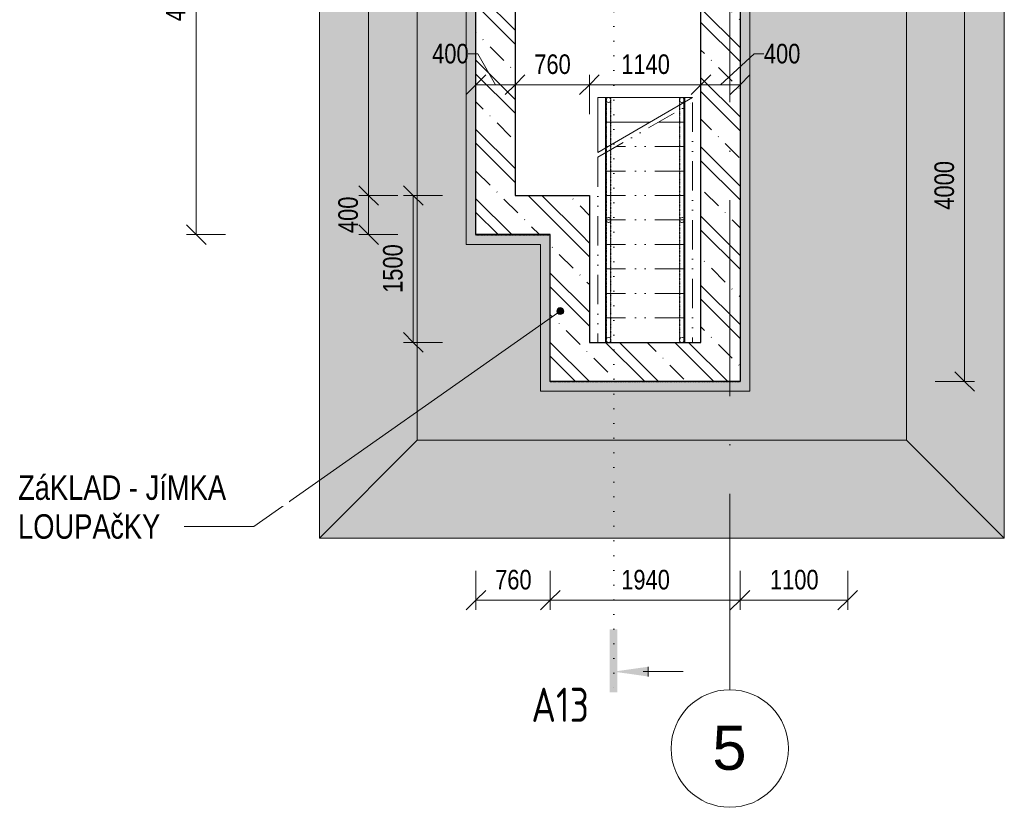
# Model space of a CAD drawing. Header units: millimetres. Extents: x 75701 to 402820, y 135 to 33652.
# Tile 31 of 52: x 323145 to 333209, y 10052 to 18095. Entities that reach past the tile are written whole.
import ezdxf

# ---------------------------------------------------------------- set-up
doc = ezdxf.new("R2010")
doc.units = ezdxf.units.MM
for name, pattern in [('A_CARA_15', [7.6, 5, -1.3, 0, -1.3]), ('B_CARA_12', [2.6, 1, -0.8, 0, -0.8]), ('Tečkovaná 1_5mm', [150, 0, -150]), ('Čerch_ se dvěma tečkami 3mm', [600, 300, -100, 0, -100, 0, -100]), ('Čerchovaná 20mm', [3000, 2000, -500, 0, -500])]:
    doc.linetypes.add(name, pattern=pattern)
for name, color, linetype, lineweight in [('CA_KOTY', 3, 'Continuous', 9), ('CA_KOTY-100', 3, 'Continuous', 9), ('CA_OSY', 5, 'A_CARA_15', 9), ('CA_PODLAHA25', 7, 'Continuous', 13), ('CA_POHHRA25', 7, 'Continuous', 13), ('CA_REZY', 1, 'Continuous', 25), ('CA_REZYZNACKY', 1, 'Continuous', 9), ('CA_SRAFY', 9, 'Continuous', 25), ('CA_TEXT25', 7, 'Continuous', 9), ('CA_TEXT35', 62, 'Continuous', 9), ('CA_ZAKLADY25', 7, 'Continuous', 13), ('Terénní útvar', 7, 'Continuous', 13)]:
    doc.layers.add(name, color=color, linetype=linetype, lineweight=lineweight)
doc.styles.add('Arial_1', font='arial.ttf', dxfattribs={"height": 450})
doc.styles.add('Arial_2', font='arial.ttf', dxfattribs={"width": 0.8, "height": 200})
doc.styles.add('Arial_3', font='arial.ttf', dxfattribs={"width": 0.8, "height": 250})
doc.styles.add('ISOCPEUR_B', font='txt', dxfattribs={"width": 0.8, "height": 350})
doc.dimstyles.new('HP_Přímá_-_2_mm_Ariel_1-100', dxfattribs={"dimscale": 304.8, "dimtxt": 204.05188, "dimasz": 0.656168, "dimexe": 0.328084, "dimexo": 0.0625, "dimgap": 0.164042, "dimtad": 1, "dimdec": 0, "dimzin": 0, "dimdsep": 46, "dimtxsty": 'Arial_2', "dimblk1": 'OBLIQUE', "dimblk2": 'OBLIQUE', "dimsah": 1, "dimcen": 0.09, "dimazin": 0, "dimtfac": 1, "dimtdec": 4, "dimtix": 1, "dimtmove": 0, "dimatfit": 3, "dimfxl": 0.984252, "dimfxlon": 1, "dimtvp": 1, "dimtolj": 1, "dimtzin": 0, "dimarcsym": 2})
doc.dimstyles.new('HP_Přímá_-_2_mm_Ariel_1-100_1', dxfattribs={"dimscale": 304.8, "dimtxt": 204.05188, "dimasz": 0.656168, "dimexe": 0.328084, "dimexo": 0.0625, "dimgap": 0.164042, "dimtad": 1, "dimdec": 0, "dimzin": 0, "dimdsep": 46, "dimtxsty": 'Arial_2', "dimblk1": 'OBLIQUE', "dimblk2": 'OBLIQUE', "dimsah": 1, "dimcen": 0.09, "dimazin": 0, "dimtfac": 1, "dimtdec": 4, "dimtix": 1, "dimtmove": 1, "dimatfit": 3, "dimfxl": 0.984252, "dimfxlon": 1, "dimtvp": 1, "dimtolj": 1, "dimtzin": 0, "dimarcsym": 2})
pattern_1 = [(135, (244938.9, 0), (-353.5534, -353.5534), []), (135, (245080.3, 0), (-353.5534, -353.5534), []), (135, (245363.14, 0), (-494.9747, -212.132), [200, -100, 3.353, -96.647])]

# ---------------------------------------------------------------- blocks, each defined once
blk = doc.blocks.new('Zábradlí - 50mm-847132-PŮDORYS ZÁKLADŮ PECE V ÚROVNI -3_400')
at = {"layer": 'CA_POHHRA25', "linetype": 'B_CARA_12', "lineweight": 9}
for start, end in [(360, 180), (0, 180), (180, 360), (180, 360)]:
    blk.add_arc((0, 0), 25, start, end, dxfattribs=at)
blk = doc.blocks.new('Zábradlí - Zábradlí-2682007-PŮDORYS ZÁKLADŮ PECE V ÚROVNI -3_400')
at = {"layer": 'CA_POHHRA25', "linetype": 'B_CARA_12', "lineweight": 9}
for p, q in [((64500, 17300), (64510, 17300)), ((64510, 17300), (64500, 17300)), ((64500, 17300), (64500, 14800)), ((64500, 14800), (64500, 17300)), ((64505, 14800), (64505, 17300)), ((64510, 14800), (64510, 17300)), ((64510, 14800), (64510, 17300)), ((64510, 14800), (64510, 17300)), ((64550, 17300), (64550, 14800)), ((64555, 17300), (64555, 14800)), ((64500, 14800), (64510, 14800)), ((64510, 14800), (64500, 14800))]:
    blk.add_line(p, q, dxfattribs=at)
at = {"layer": 'CA_POHHRA25', "linetype": 'B_CARA_12', "lineweight": 9, "flags": 128}
for points in [[(64555, 17300), (64555, 17300), (64552, 17300), (64548, 17300), (64543, 17300), (64537, 17300), (64530, 17300), (64524, 17300), (64518, 17300), (64513, 17300), (64509, 17300), (64506, 17300), (64505, 17300)], [(64505, 17300), (64506, 17300), (64509, 17300), (64513, 17300), (64518, 17300), (64524, 17300), (64530, 17300), (64537, 17300), (64543, 17300), (64548, 17300), (64552, 17300), (64555, 17300), (64555, 17300)], [(64550, 17300), (64550, 17300), (64548, 17300), (64545, 17300), (64540, 17300), (64536, 17300), (64530, 17300), (64525, 17300), (64520, 17300), (64516, 17300), (64513, 17300), (64511, 17300), (64510, 17300)], [(64510, 17300), (64511, 17300), (64513, 17300), (64516, 17300), (64520, 17300), (64525, 17300), (64530, 17300), (64536, 17300), (64540, 17300), (64545, 17300), (64548, 17300), (64550, 17300), (64550, 17300)], [(64555, 14800), (64555, 14800), (64552, 14800), (64548, 14800), (64543, 14800), (64537, 14800), (64530, 14800), (64524, 14800), (64518, 14800), (64513, 14800), (64509, 14800), (64506, 14800), (64505, 14800)], [(64505, 14800), (64506, 14800), (64509, 14800), (64513, 14800), (64518, 14800), (64524, 14800), (64530, 14800), (64537, 14800), (64543, 14800), (64548, 14800), (64552, 14800), (64555, 14800), (64555, 14800)], [(64550, 14800), (64550, 14800), (64548, 14800), (64545, 14800), (64540, 14800), (64536, 14800), (64530, 14800), (64525, 14800), (64520, 14800), (64516, 14800), (64513, 14800), (64511, 14800), (64510, 14800)], [(64510, 14800), (64511, 14800), (64513, 14800), (64516, 14800), (64520, 14800), (64525, 14800), (64530, 14800), (64536, 14800), (64540, 14800), (64545, 14800), (64548, 14800), (64550, 14800), (64550, 14800)]]:
    blk.add_lwpolyline(points, dxfattribs=at)
for p in [(64530, 17275), (64530, 16050), (64530, 14825)]:
    blk.add_blockref('Zábradlí - 50mm-847132-PŮDORYS ZÁKLADŮ PECE V ÚROVNI -3_400', p)
blk = doc.blocks.new('Zábradlí - Zábradlí-2682011-PŮDORYS ZÁKLADŮ PECE V ÚROVNI -3_400')
at = {"layer": 'CA_POHHRA25', "linetype": 'B_CARA_12', "lineweight": 9}
for p, q in [((65255, 14800), (65255, 17300)), ((65260, 14800), (65260, 17300)), ((65300, 17300), (65300, 14800)), ((65310, 17300), (65300, 17300)), ((65300, 17300), (65310, 17300)), ((65300, 14800), (65300, 17300)), ((65300, 14800), (65300, 17300)), ((65305, 17300), (65305, 14800)), ((65310, 17300), (65310, 14800)), ((65310, 14800), (65310, 17300)), ((65310, 14800), (65300, 14800)), ((65300, 14800), (65310, 14800))]:
    blk.add_line(p, q, dxfattribs=at)
at = {"layer": 'CA_POHHRA25', "linetype": 'B_CARA_12', "lineweight": 9, "flags": 128}
for points in [[(65255, 17300), (65255, 17300), (65258, 17300), (65262, 17300), (65267, 17300), (65273, 17300), (65280, 17300), (65286, 17300), (65292, 17300), (65297, 17300), (65301, 17300), (65304, 17300), (65305, 17300)], [(65305, 17300), (65304, 17300), (65301, 17300), (65297, 17300), (65292, 17300), (65286, 17300), (65280, 17300), (65273, 17300), (65267, 17300), (65262, 17300), (65258, 17300), (65255, 17300), (65255, 17300)], [(65260, 17300), (65260, 17300), (65262, 17300), (65265, 17300), (65270, 17300), (65274, 17300), (65280, 17300), (65285, 17300), (65290, 17300), (65294, 17300), (65297, 17300), (65299, 17300), (65300, 17300)], [(65300, 17300), (65299, 17300), (65297, 17300), (65294, 17300), (65290, 17300), (65285, 17300), (65280, 17300), (65274, 17300), (65270, 17300), (65265, 17300), (65262, 17300), (65260, 17300), (65260, 17300)], [(65255, 14800), (65255, 14800), (65258, 14800), (65262, 14800), (65267, 14800), (65273, 14800), (65280, 14800), (65286, 14800), (65292, 14800), (65297, 14800), (65301, 14800), (65304, 14800), (65305, 14800)], [(65305, 14800), (65304, 14800), (65301, 14800), (65297, 14800), (65292, 14800), (65286, 14800), (65280, 14800), (65273, 14800), (65267, 14800), (65262, 14800), (65258, 14800), (65255, 14800), (65255, 14800)], [(65260, 14800), (65260, 14800), (65262, 14800), (65265, 14800), (65270, 14800), (65274, 14800), (65280, 14800), (65285, 14800), (65290, 14800), (65294, 14800), (65297, 14800), (65299, 14800), (65300, 14800)], [(65300, 14800), (65299, 14800), (65297, 14800), (65294, 14800), (65290, 14800), (65285, 14800), (65280, 14800), (65274, 14800), (65270, 14800), (65265, 14800), (65262, 14800), (65260, 14800), (65260, 14800)]]:
    blk.add_lwpolyline(points, dxfattribs=at)
at = {"extrusion": (0, 0, -1), "zscale": -1}
for p in [(-65280, 17275), (-65280, 16050), (-65280, 14825)]:
    blk.add_blockref('Zábradlí - 50mm-847132-PŮDORYS ZÁKLADŮ PECE V ÚROVNI -3_400', p, dxfattribs=at)
blk = doc.blocks.new('Osnova - Bublina osnovy 12mm-4850-PŮDORYS ZÁKLADŮ PECE V ÚROVNI -3_400')
at = {"layer": 'CA_TEXT35'}
blk.add_circle((0, 0), 6, dxfattribs=at)
blk = doc.blocks.new('Řez - Номер узла_ сзади-2820151-PŮDORYS ZÁKLADŮ PECE V ÚROVNI -3_400')
at = {"layer": 'CA_REZYZNACKY'}
for points in [[(7.33, 0.4), (7.33, -0.39), (0.87, -0.39), (0.87, 0.4)], [(3.5, -3.53), (2.5, -3.53), (3, 0)]]:
    blk.add_hatch(color=256, dxfattribs=at).paths.add_polyline_path(points)
for p, q in [((3, -3), (3, -7.1)), ((2.5, -3.53), (3.5, -3.53))]:
    blk.add_line(p, q, dxfattribs=at)
blk = doc.blocks.new('DIMBLOCK171-PŮDORYS ZÁKLADŮ PECE V ÚROVNI -3_400')
at = {"layer": 'CA_KOTY-100'}
for p, q in [((326712, 16300), (326612, 16400)), ((326712, 16300), (326612, 16300)), ((326712, 15900), (326712, 16300)), ((326712, 16300), (326812, 16200)), ((326712, 16300), (327012, 16300)), ((326712, 15900), (326612, 16000)), ((326712, 15900), (326612, 15900)), ((326712, 15900), (326812, 15800)), ((326712, 15900), (327012, 15900))]:
    blk.add_line(p, q, dxfattribs=at)
at = {"layer": 'CA_KOTY-100', "color": 0, "insert": (326402, 15916), "char_height": 200, "width": 440.75, "attachment_point": 1, "rotation": 90, "line_spacing_factor": 0.941778, "style": 'Arial_2'}
blk.add_mtext('400', dxfattribs=at)
blk = doc.blocks.new('_Oblique')
at = {"color": 0, "linetype": 'ByBlock', "lineweight": -2}
blk.add_line((-0.5, -0.5), (0.5, 0.5), dxfattribs=at)
blk = doc.blocks.new('DIMBLOCK172-PŮDORYS ZÁKLADŮ PECE V ÚROVNI -3_400')
at = {"layer": 'CA_KOTY-100'}
for p, q in [((326712, 24700), (326612, 24800)), ((326712, 24700), (326612, 24700)), ((326712, 16300), (326712, 24700)), ((326712, 24700), (326812, 24600)), ((326712, 24700), (327012, 24700)), ((326712, 16300), (326612, 16400)), ((326712, 16300), (326612, 16300)), ((326712, 16300), (326812, 16200)), ((326712, 16300), (327012, 16300))]:
    blk.add_line(p, q, dxfattribs=at)
at = {"layer": 'CA_KOTY-100', "color": 0, "insert": (326402, 20255), "char_height": 200, "width": 587.67, "attachment_point": 1, "rotation": 90, "line_spacing_factor": 0.941778, "style": 'Arial_2'}
blk.add_mtext('8400', dxfattribs=at)
blk = doc.blocks.new('DIMBLOCK174-PŮDORYS ZÁKLADŮ PECE V ÚROVNI -3_400')
at = {"layer": 'CA_KOTY-100'}
for p, q in [((328209, 17431), (328209, 17731)), ((328209, 17431), (328309, 17531)), ((328969, 17431), (329069, 17531)), ((328969, 17431), (328969, 17531)), ((328209, 17431), (328109, 17331)), ((328209, 17431), (328969, 17431)), ((328209, 17431), (328209, 17331)), ((328969, 17431), (328869, 17331)), ((328969, 17431), (328969, 17131))]:
    blk.add_line(p, q, dxfattribs=at)
at = {"layer": 'CA_KOTY-100', "color": 0, "insert": (328405, 17741), "char_height": 200, "width": 440.75, "attachment_point": 1, "line_spacing_factor": 0.941778, "style": 'Arial_2'}
blk.add_mtext('760', dxfattribs=at)
blk = doc.blocks.new('DIMBLOCK175-PŮDORYS ZÁKLADŮ PECE V ÚROVNI -3_400')
at = {"layer": 'CA_KOTY-100'}
for p, q in [((330109, 17431), (330109, 17731)), ((328969, 17431), (329069, 17531)), ((328969, 17431), (328969, 17531)), ((330109, 17431), (330209, 17531)), ((328969, 17431), (328869, 17331)), ((328969, 17431), (330109, 17431)), ((328969, 17431), (328969, 17131)), ((330109, 17431), (330009, 17331)), ((330109, 17431), (330109, 17331))]:
    blk.add_line(p, q, dxfattribs=at)
at = {"layer": 'CA_KOTY-100', "color": 0, "insert": (329294, 17741), "char_height": 200, "width": 587.67, "attachment_point": 1, "line_spacing_factor": 0.941778, "style": 'Arial_2'}
blk.add_mtext('1140', dxfattribs=at)
blk = doc.blocks.new('DIMBLOCK176-PŮDORYS ZÁKLADŮ PECE V ÚROVNI -3_400')
at = {"layer": 'CA_KOTY-100'}
for p, q in [((327168, 16300), (327068, 16400)), ((327168, 16300), (327068, 16300)), ((327168, 16300), (327168, 14800)), ((327168, 16300), (327268, 16200)), ((327168, 16300), (327468, 16300)), ((327168, 14800), (327068, 14900)), ((327168, 14800), (327068, 14800)), ((327168, 14800), (327268, 14700)), ((327168, 14800), (327468, 14800))]:
    blk.add_line(p, q, dxfattribs=at)
at = {"layer": 'CA_KOTY-100', "color": 0, "insert": (326859, 15305), "char_height": 200, "width": 587.67, "attachment_point": 1, "rotation": 90, "line_spacing_factor": 0.941778, "style": 'Arial_2'}
blk.add_mtext('1500', dxfattribs=at)
blk = doc.blocks.new('DIMBLOCK177-PŮDORYS ZÁKLADŮ PECE V ÚROVNI -3_400')
at = {"layer": 'CA_KOTY-100'}
for p, q in [((327809, 12167), (327809, 12467)), ((328569, 12167), (328569, 12467)), ((327809, 12167), (327909, 12267)), ((328569, 12167), (328669, 12267)), ((327809, 12167), (327709, 12067)), ((327809, 12167), (328569, 12167)), ((327809, 12167), (327809, 12067)), ((328569, 12167), (328469, 12067)), ((328569, 12167), (328569, 12067))]:
    blk.add_line(p, q, dxfattribs=at)
at = {"layer": 'CA_KOTY-100', "color": 0, "insert": (328005, 12477), "char_height": 200, "width": 440.75, "attachment_point": 1, "line_spacing_factor": 0.941778, "style": 'Arial_2'}
blk.add_mtext('760', dxfattribs=at)
blk = doc.blocks.new('DIMBLOCK178-PŮDORYS ZÁKLADŮ PECE V ÚROVNI -3_400')
at = {"layer": 'CA_KOTY-100'}
for p, q in [((328569, 12167), (328569, 12467)), ((330509, 12167), (330509, 12467)), ((328569, 12167), (328669, 12267)), ((330509, 12167), (330609, 12267)), ((328569, 12167), (328469, 12067)), ((328569, 12167), (330509, 12167)), ((328569, 12167), (328569, 12067)), ((330509, 12167), (330409, 12067)), ((330509, 12167), (330509, 12067))]:
    blk.add_line(p, q, dxfattribs=at)
at = {"layer": 'CA_KOTY-100', "color": 0, "insert": (329294, 12477), "char_height": 200, "width": 587.67, "attachment_point": 1, "line_spacing_factor": 0.941778, "style": 'Arial_2'}
blk.add_mtext('1940', dxfattribs=at)
blk = doc.blocks.new('DIMBLOCK179-PŮDORYS ZÁKLADŮ PECE V ÚROVNI -3_400')
at = {"layer": 'CA_KOTY-100'}
for p, q in [((327729, 17747), (327829, 17747)), ((327809, 17431), (327809, 17731)), ((327829, 17747), (328009, 17431)), ((328209, 17431), (328209, 17731)), ((327809, 17431), (327909, 17531)), ((328209, 17431), (328309, 17531)), ((327809, 17431), (327709, 17331)), ((327809, 17431), (328209, 17431)), ((327809, 17431), (327809, 17331)), ((328209, 17431), (328109, 17331)), ((328209, 17431), (328209, 17331))]:
    blk.add_line(p, q, dxfattribs=at)
at = {"layer": 'CA_KOTY-100', "color": 0, "insert": (327361, 17849), "char_height": 200, "width": 440.75, "attachment_point": 1, "line_spacing_factor": 0.941778, "style": 'Arial_2'}
blk.add_mtext('400', dxfattribs=at)
blk = doc.blocks.new('DIMBLOCK180-PŮDORYS ZÁKLADŮ PECE V ÚROVNI -3_400')
at = {"layer": 'CA_KOTY-100'}
for p, q in [((330109, 17431), (330109, 17731)), ((330652, 17747), (330309, 17431)), ((330509, 17431), (330509, 17731)), ((330752, 17747), (330652, 17747)), ((330109, 17431), (330209, 17531)), ((330509, 17431), (330609, 17531)), ((330109, 17431), (330009, 17331)), ((330109, 17431), (330509, 17431)), ((330109, 17431), (330109, 17331)), ((330509, 17431), (330409, 17331)), ((330509, 17431), (330509, 17331))]:
    blk.add_line(p, q, dxfattribs=at)
at = {"layer": 'CA_KOTY-100', "color": 0, "insert": (330752, 17849), "char_height": 200, "width": 440.75, "attachment_point": 1, "line_spacing_factor": 0.941778, "style": 'Arial_2'}
blk.add_mtext('400', dxfattribs=at)
blk = doc.blocks.new('DIMBLOCK184-PŮDORYS ZÁKLADŮ PECE V ÚROVNI -3_400')
at = {"layer": 'CA_KOTY-100'}
for p, q in [((330509, 12167), (330509, 12467)), ((331609, 12167), (331609, 12467)), ((330509, 12167), (330609, 12267)), ((331609, 12167), (331709, 12267)), ((330509, 12167), (330409, 12067)), ((330509, 12167), (331609, 12167)), ((330509, 12167), (330509, 12067)), ((331609, 12167), (331509, 12067)), ((331609, 12167), (331609, 12067))]:
    blk.add_line(p, q, dxfattribs=at)
at = {"layer": 'CA_KOTY-100', "color": 0, "insert": (330814, 12477), "char_height": 200, "width": 587.67, "attachment_point": 1, "line_spacing_factor": 0.941778, "style": 'Arial_2'}
blk.add_mtext('1100', dxfattribs=at)
blk = doc.blocks.new('DIMBLOCK185-PŮDORYS ZÁKLADŮ PECE V ÚROVNI -3_400')
at = {"layer": 'CA_KOTY-100'}
for p, q in [((332804, 18400), (332704, 18500)), ((332804, 18400), (332504, 18400)), ((332804, 14400), (332804, 18400)), ((332804, 18400), (332904, 18300)), ((332804, 18400), (332904, 18400)), ((332804, 14400), (332704, 14500)), ((332804, 14400), (332504, 14400)), ((332804, 14400), (332904, 14300)), ((332804, 14400), (332904, 14400))]:
    blk.add_line(p, q, dxfattribs=at)
at = {"layer": 'CA_KOTY-100', "color": 0, "insert": (332495, 16155), "char_height": 200, "width": 587.67, "attachment_point": 1, "rotation": 90, "line_spacing_factor": 0.941778, "style": 'Arial_2'}
blk.add_mtext('4000', dxfattribs=at)
blk = doc.blocks.new('DIMBLOCK187-PŮDORYS ZÁKLADŮ PECE V ÚROVNI -3_400')
at = {"layer": 'CA_KOTY-100'}
for p, q in [((324950, 20750), (324850, 20850)), ((324950, 20750), (324650, 20750)), ((324950, 15900), (324950, 20750)), ((324950, 20750), (325050, 20650)), ((324950, 20750), (325050, 20750)), ((324950, 15900), (324850, 16000)), ((324950, 15900), (324850, 15900)), ((324950, 15900), (325050, 15800)), ((324950, 15900), (325250, 15900))]:
    blk.add_line(p, q, dxfattribs=at)
at = {"layer": 'CA_KOTY-100', "color": 0, "insert": (324640, 18080), "char_height": 200, "width": 587.67, "attachment_point": 1, "rotation": 90, "line_spacing_factor": 0.941778, "style": 'Arial_2'}
blk.add_mtext('4850', dxfattribs=at)

msp = doc.modelspace()

# ---------------------------------------------------------------- hatches: boundary and pattern name
at = {"layer": 'CA_SRAFY', "lineweight": 9}
h = msp.add_hatch(dxfattribs=at)
h.set_pattern_fill('FP_8', color=256, style=0, pattern_type=2)
h.set_pattern_definition(pattern_1)
h.paths.add_polyline_path([(327808.8, 16300), (328208.8, 16300), (328208.8, 25100), (327808.8, 25100), (327808.8, 20688.1)])
h = msp.add_hatch(dxfattribs=at)
h.set_pattern_fill('FP_8', color=256, style=0, pattern_type=2)
h.set_pattern_definition(pattern_1)
h.paths.add_polyline_path([(330508.8, 18400), (330108.8, 18400), (330108.8, 14800), (330508.8, 14800)])
h = msp.add_hatch(dxfattribs=at)
h.set_pattern_fill('FP_8', color=256, style=0, pattern_type=2)
h.set_pattern_definition(pattern_1)
h.paths.add_polyline_path([(328968.8, 15900), (328968.8, 16300), (327808.8, 16300), (327808.8, 15900), (328568.8, 15900)])
h = msp.add_hatch(dxfattribs=at)
h.set_pattern_fill('FP_8', color=256, style=0, pattern_type=2)
h.set_pattern_definition(pattern_1)
h.paths.add_polyline_path([(328968.8, 14400), (328968.8, 15900), (328568.8, 15900), (328568.8, 14400)])
h = msp.add_hatch(dxfattribs=at)
h.set_pattern_fill('FP_8', color=256, style=0, pattern_type=2)
h.set_pattern_definition(pattern_1)
h.paths.add_polyline_path([(330508.8, 14400), (330508.8, 14800), (328968.8, 14800), (328968.8, 14400)])
at = {"layer": 'CA_TEXT25'}
h = msp.add_hatch(color=256, dxfattribs=at)
edge = h.paths.add_edge_path()
edge.add_arc((328671, 15119.9), 35, 0, 360)
at = {"layer": 'Terénní útvar', "lineweight": 9}
h = msp.add_hatch(dxfattribs=at)
h.set_pattern_fill('FP_15', color=50, style=0, pattern_type=2)
h.set_pattern_definition([(50, (244938.9, 0), (728.7365, -63.756), [76.2, -838.2]), (355, (244938.9, 0), (-140.9716, 764.2276), [60.96, -670.56]), (100.451, (244999.6, -5.3), (587.77, 700.467), [64.76, -712.36]), (46.184, (244938.9, 203.2), (1084.316, -168.171), [114.3, -1257.3]), (96.636, (245029.2, 189.2), (949.61, 989.71), [97.14, -1068.54]), (351.184, (244938.9, 203.2), (949.62, 989.701), [91.44, -1005.84]), (21, (245040.5, 152.4), (606.458, -409.0606), [76.2, -838.2]), (326, (245040.5, 152.4), (247.2083, 736.753), [60.96, -670.56]), (71.451, (245091, 118.3), (853.668, 327.6855), [64.76, -712.36]), (37.5, (244938.88, 0), (12.3547, 338.2201), [33.528, -628.904, 33.528, -647.192, -673.1]), (37.5, (244938.88, 0), (12.3547, 338.2201), [-1343.152, 33.528, -639.572]), (7.5, (244938.88, 0), (267.2789, 400.7221), [33.528, -354.584, 33.528, -613.664, -256.54]), (7.5, (244938.88, 0), (267.2789, 400.7221), [-1035.304, 33.528, -223.012]), (327.5, (244712.3, 0), (542.3633, -22.91534), [33.528, -220.472, 33.528, -758.952, -1051.56]), (327.5, (244712.3, 0), (542.3633, -22.91534), [-1046.48, 33.528, -1018.032]), (317.5, (244610.7, 0), (592.517, 101.707), [33.528, -296.672, 33.528, -492.76, -746.76]), (317.5, (244610.7, 0), (592.517, 101.707), [-856.488, 33.528, -713.232])])
h.paths.add_polyline_path([(326208.2, 12799.4), (333209.4, 12799.4), (333209.4, 26650.6), (326208.2, 26650.6), (326208.2, 24350.1), (325558.3, 24350.1), (325558.3, 20149.9), (326208.2, 20149.9)])
h.paths.add_polyline_path([(330508.8, 14400), (328568.8, 14400), (328568.8, 15900), (327808.8, 15900), (327808.8, 25100), (331608.8, 25100), (331608.8, 18400), (330508.8, 18400)])

# ---------------------------------------------------------------- linework, layer by layer
at = {"layer": 'CA_OSY', "linetype": 'Čerchovaná 20mm'}
msp.add_line((330403.8, 11252), (330403.8, 30533.9), dxfattribs=at)
at = {"layer": 'CA_PODLAHA25'}
for p, q in [((327708.8, 15800), (327708.8, 25200)), ((330608.8, 18300), (330608.8, 14300)), ((328468.8, 15800), (327708.8, 15800)), ((328468.8, 14300), (328468.8, 15800)), ((330608.8, 14300), (328468.8, 14300))]:
    msp.add_line(p, q, dxfattribs=at)
at = {"layer": 'CA_PODLAHA25', "linetype": 'B_CARA_12'}
for p, q in [((327808.8, 20510), (327808.8, 15900)), ((327808.8, 15900), (327808.8, 20510)), ((330508.8, 14400), (330508.8, 18400)), ((330508.8, 18400), (330508.8, 14400)), ((327808.8, 15900), (328568.8, 15900)), ((328568.8, 15900), (327808.8, 15900)), ((328568.8, 15900), (328568.8, 14400)), ((328568.8, 14400), (328568.8, 15900)), ((328568.8, 14400), (330508.8, 14400)), ((330508.8, 14400), (328568.8, 14400))]:
    msp.add_line(p, q, dxfattribs=at)
at = {"layer": 'CA_POHHRA25', "linetype": 'B_CARA_12'}
for p, q in [((327804.8, 15900), (327804.8, 24060)), ((327804.8, 24060), (327804.8, 15900)), ((327808.8, 15896), (327808.8, 24060)), ((327808.8, 24060), (327808.8, 15896)), ((330508.8, 18400), (330508.8, 14396)), ((330508.8, 14396), (330508.8, 18400)), ((330512.8, 18400), (330512.8, 14400)), ((330512.8, 14400), (330512.8, 18400)), ((328568.8, 15900), (327804.8, 15900)), ((327808.8, 15900), (328568.8, 15900)), ((328568.8, 15896), (327808.8, 15896)), ((327808.8, 15896), (328568.8, 15896)), ((328564.8, 14400), (328564.8, 15900)), ((328564.8, 15900), (328564.8, 14400)), ((328564.8, 15900), (328568.8, 15900)), ((328564.8, 15900), (328568.8, 15900)), ((328568.8, 14396), (328568.8, 15900)), ((328568.8, 15900), (328568.8, 14396)), ((328568.8, 15900), (328568.8, 15896)), ((328568.8, 15896), (328568.8, 15900)), ((330512.8, 14400), (328564.8, 14400)), ((328564.8, 14400), (330512.8, 14400)), ((330508.8, 14396), (328568.8, 14396)), ((328568.8, 14396), (330508.8, 14396))]:
    msp.add_line(p, q, dxfattribs=at)
at = {"layer": 'CA_POHHRA25', "lineweight": 9}
for p, q in [((329138.8, 17300), (329053.8, 17300)), ((329053.8, 17300), (329053.8, 16740)), ((329053.8, 16740), (330023.8, 17300)), ((329138.8, 17300), (329138.8, 17050)), ((329938.8, 17300), (329138.8, 17300)), ((330023.8, 17300), (329938.8, 17300)), ((329938.8, 17300), (329938.8, 17250.9)), ((329138.8, 17050), (329138.8, 16800)), ((329590.8, 17050), (329138.8, 17050)), ((329138.8, 16800), (329138.8, 16789)), ((329157.8, 16800), (329138.8, 16800))]:
    msp.add_line(p, q, dxfattribs=at)
at = {"layer": 'CA_POHHRA25', "linetype": 'Čerch_ se dvěma tečkami 3mm', "lineweight": 9}
for p, q in [((329053.8, 16690), (330023.8, 17250)), ((329938.8, 17300), (329138.8, 17300)), ((330023.8, 17250), (330023.8, 14800)), ((329938.8, 17200.9), (329938.8, 14800)), ((329590.8, 17050), (329138.8, 17050)), ((329938.8, 17050), (329677.4, 17050)), ((329938.8, 17050), (329677.4, 17050)), ((329157.8, 16800), (329138.8, 16800)), ((329138.8, 16739), (329138.8, 14800)), ((329938.8, 16800), (329244.4, 16800)), ((329938.8, 16800), (329244.4, 16800)), ((329053.8, 16690), (329053.8, 14800)), ((329938.8, 16550), (329138.8, 16550)), ((329938.8, 16550), (329138.8, 16550)), ((329938.8, 16300), (329138.8, 16300)), ((329938.8, 16300), (329138.8, 16300)), ((329938.8, 16050), (329138.8, 16050)), ((329938.8, 16050), (329138.8, 16050)), ((329938.8, 15800), (329138.8, 15800)), ((329938.8, 15800), (329138.8, 15800)), ((329938.8, 15550), (329138.8, 15550)), ((329938.8, 15550), (329138.8, 15550)), ((329938.8, 15300), (329138.8, 15300)), ((329938.8, 15300), (329138.8, 15300)), ((329938.8, 15050), (329138.8, 15050)), ((329938.8, 15050), (329138.8, 15050)), ((329053.8, 14800), (329138.8, 14800)), ((329938.8, 14800), (329138.8, 14800)), ((329938.8, 14800), (330023.8, 14800))]:
    msp.add_line(p, q, dxfattribs=at)
at = {"layer": 'CA_POHHRA25'}
msp.add_line((327804.8, 15900), (327808.8, 15900), dxfattribs=at)
at = {"layer": 'CA_REZY'}
for p, q in [((327808.8, 15900), (327808.8, 25100)), ((328208.8, 24700), (328208.8, 16300)), ((330108.8, 14800), (330108.8, 18800)), ((330508.8, 18400), (330508.8, 14400)), ((328208.8, 16300), (328968.8, 16300)), ((328968.8, 16300), (328968.8, 14800)), ((328568.8, 15900), (327808.8, 15900)), ((328568.8, 14400), (328568.8, 15900)), ((328968.8, 14800), (330108.8, 14800)), ((330508.8, 14400), (328568.8, 14400))]:
    msp.add_line(p, q, dxfattribs=at)
at = {"layer": 'CA_REZYZNACKY', "linetype": 'Tečkovaná 1_5mm'}
msp.add_line((329216.7, 29432.8), (329216.7, 11137.4), dxfattribs=at)
at = {"layer": 'CA_TEXT25', "color": 50}
for p, q in [((328671, 15119.9), (325539.9, 12919.8)), ((325539.9, 12919.8), (324741.8, 12919.8))]:
    msp.add_line(p, q, dxfattribs=at)
msp.add_circle((328671, 15119.9), 35, dxfattribs=at)
at = {"layer": 'CA_ZAKLADY25'}
for p, q in [((328568.8, 14400), (328568.8, 14400)), ((330508.8, 14400), (330508.8, 14400))]:
    msp.add_line(p, q, dxfattribs=at)
at = {"layer": 'Terénní útvar'}
for p, q in [((333209.4, 26650.6), (333209.4, 12799.4)), ((332208.8, 25700), (332208.8, 13800)), ((327808.8, 25100), (327808.8, 15900)), ((327808.8, 15900), (327808.8, 25100)), ((327208.8, 13800), (327208.8, 20300)), ((326208.2, 20149.9), (326208.2, 12799.4)), ((330508.8, 14400), (330508.8, 18400)), ((330508.8, 14400), (330508.8, 18400)), ((327808.8, 15900), (328568.8, 15900)), ((327808.8, 15900), (328568.8, 15900)), ((328568.8, 15900), (328568.8, 14400)), ((328568.8, 15900), (328568.8, 14400)), ((328568.8, 14400), (330508.8, 14400)), ((328568.8, 14400), (330508.8, 14400)), ((326208.2, 12799.4), (327208.8, 13800)), ((332208.8, 13800), (327208.8, 13800)), ((332208.8, 13800), (333209.4, 12799.4)), ((333209.4, 12799.4), (326208.2, 12799.4))]:
    msp.add_line(p, q, dxfattribs=at)

# ---------------------------------------------------------------- block references
at = {"layer": 'CA_POHHRA25', "linetype": 'B_CARA_12', "lineweight": 9}
for name in ['Zábradlí - Zábradlí-2682007-PŮDORYS ZÁKLADŮ PECE V ÚROVNI -3_400', 'Zábradlí - Zábradlí-2682011-PŮDORYS ZÁKLADŮ PECE V ÚROVNI -3_400']:
    msp.add_blockref(name, (264633.8, 0), dxfattribs=at)
at = {"layer": 'CA_REZYZNACKY', "xscale": 99.99999999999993, "yscale": 99.99999999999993, "zscale": 99.99999999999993, "rotation": 89.99999999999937}
msp.add_blockref('Řez - Номер узла_ сзади-2820151-PŮDORYS ZÁKLADŮ PECE V ÚROVNI -3_400', (329216.7, 11137.4), dxfattribs=at)
at = {"layer": 'CA_TEXT35', "xscale": 99.99999999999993, "yscale": 99.99999999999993, "zscale": 99.99999999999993}
msp.add_blockref('Osnova - Bublina osnovy 12mm-4850-PŮDORYS ZÁKLADŮ PECE V ÚROVNI -3_400', (330403.8, 10652), dxfattribs=at)

# ---------------------------------------------------------------- texts
at = {"layer": 'CA_REZYZNACKY', "insert": (328375.4, 11273.6), "char_height": 350, "width": 737.552, "attachment_point": 1, "style": 'ISOCPEUR_B'}
msp.add_mtext('A13', dxfattribs=at)
at = {"layer": 'CA_TEXT25', "insert": (323128.4, 13044.8), "char_height": 250, "width": 1141.603, "attachment_point": 1, "style": 'Arial_3', "bg_fill": 3, "box_fill_scale": 1.25, "bg_fill_color": 256, "bg_fill_true_color": 13158600, "bg_fill_transparency": 0}
msp.add_mtext('LOUPA', dxfattribs=at)

# ---------------------------------------------------------------- dimensions: what is measured, and where the dimension line sits
at = {"layer": 'CA_KOTY'}
for base, p1, p2, override, picture, middle in [((326712.1, 24700), (327012.1, 16300), (327012.1, 24700), {"dimpost": '<>', "dimfxl": 8399.999695}, 'DIMBLOCK172-PŮDORYS ZÁKLADŮ PECE V ÚROVNI -3_400', (326560, 20500)), ((324949.6, 20749.9), (325249.6, 15900), (324649.6, 20749.9), {"dimpost": '<>', "dimfxl": 4886.844458}, 'DIMBLOCK187-PŮDORYS ZÁKLADŮ PECE V ÚROVNI -3_400', (324797.5, 18324.9)), ((332804.5, 18400), (332504.5, 14400), (332504.5, 18400), {"dimpost": '<>', "dimfxl": 3999.999924}, 'DIMBLOCK185-PŮDORYS ZÁKLADŮ PECE V ÚROVNI -3_400', (332652.3, 16400)), ((326712.1, 16300), (327012.1, 15900), (327012.1, 16300), {"dimpost": '<>', "dimfxl": 400}, 'DIMBLOCK171-PŮDORYS ZÁKLADŮ PECE V ÚROVNI -3_400', (326560, 16100)), ((327168.2, 14800), (327468.2, 16300), (327468.2, 14800), {"dimpost": '<>', "dimfxl": 1500}, 'DIMBLOCK176-PŮDORYS ZÁKLADŮ PECE V ÚROVNI -3_400', (327016.1, 15550))]:
    dim = msp.add_linear_dim(base=base, p1=p1, p2=p2, angle=90, dimstyle='HP_Přímá_-_2_mm_Ariel_1-100', override=override, dxfattribs=at)
    dim.commit()
    dim.dimension.update_dxf_attribs({"geometry": picture, "text_midpoint": middle})
for base, p1, p2, picture, middle in [((328208.8, 17431.4), (327808.8, 17731.4), (328208.8, 17731.4), 'DIMBLOCK179-PŮDORYS ZÁKLADŮ PECE V ÚROVNI -3_400', (327581.6, 17716.1)), ((330508.8, 17431.4), (330108.8, 17731.4), (330508.8, 17731.4), 'DIMBLOCK180-PŮDORYS ZÁKLADŮ PECE V ÚROVNI -3_400', (330972.6, 17716.1))]:
    dim = msp.add_linear_dim(base=base, p1=p1, p2=p2, dimstyle='HP_Přímá_-_2_mm_Ariel_1-100_1', override={"dimpost": '<>', "dimfxl": 400}, dxfattribs=at)
    dim.commit()
    dim.dimension.update_dxf_attribs({"geometry": picture, "text_midpoint": middle, "dimtype": 160})
for base, p1, p2, override, picture, middle in [((328968.8, 17431.4), (328208.8, 17731.4), (328968.8, 17131.4), {"dimpost": '<>', "dimfxl": 968.297475}, 'DIMBLOCK174-PŮDORYS ZÁKLADŮ PECE V ÚROVNI -3_400', (328588.8, 17583.6)), ((330108.8, 17431.4), (328968.8, 17131.4), (330108.8, 17731.4), {"dimpost": '<>', "dimfxl": 1288.254633}, 'DIMBLOCK175-PŮDORYS ZÁKLADŮ PECE V ÚROVNI -3_400', (329538.8, 17583.6)), ((328568.8, 12166.9), (327808.8, 12466.9), (328568.8, 12466.9), {"dimpost": '<>', "dimfxl": 760}, 'DIMBLOCK177-PŮDORYS ZÁKLADŮ PECE V ÚROVNI -3_400', (328188.8, 12319)), ((330508.8, 12166.9), (328568.8, 12466.9), (330508.8, 12466.9), {"dimpost": '<>', "dimfxl": 1940}, 'DIMBLOCK178-PŮDORYS ZÁKLADŮ PECE V ÚROVNI -3_400', (329538.8, 12319)), ((331608.8, 12166.9), (330508.8, 12466.9), (331608.8, 12466.9), {"dimpost": '<>', "dimfxl": 1100}, 'DIMBLOCK184-PŮDORYS ZÁKLADŮ PECE V ÚROVNI -3_400', (331058.8, 12319))]:
    dim = msp.add_linear_dim(base=base, p1=p1, p2=p2, dimstyle='HP_Přímá_-_2_mm_Ariel_1-100', override=override, dxfattribs=at)
    dim.commit()
    dim.dimension.update_dxf_attribs({"geometry": picture, "text_midpoint": middle})

# ---------------------------------------------------------------- next in the draw order: texts
at = {"layer": 'CA_TEXT25', "char_height": 250, "attachment_point": 1, "style": 'Arial_3', "bg_fill": 3, "box_fill_scale": 1.25, "bg_fill_color": 256, "bg_fill_true_color": 13158600, "bg_fill_transparency": 0}
for s, insert, width in [('ZáKLAD - JíMKA ', (323128.4, 13441.7), 2706.497), ('čKY', (324070.3, 13044.8), 692.658)]:
    msp.add_mtext(s, dxfattribs=dict(at, insert=insert, width=width))
at = {"layer": 'CA_TEXT35', "insert": (330225.2, 10884.6), "char_height": 450, "width": 424.894, "attachment_point": 1, "style": 'Arial_1', "bg_fill": 3, "box_fill_scale": 1.25, "bg_fill_color": 256, "bg_fill_true_color": 13158600, "bg_fill_transparency": 0}
msp.add_mtext('\\fArial|b0|i0|c238|p34|;5', dxfattribs=at)

doc.saveas('drawing.dxf')
